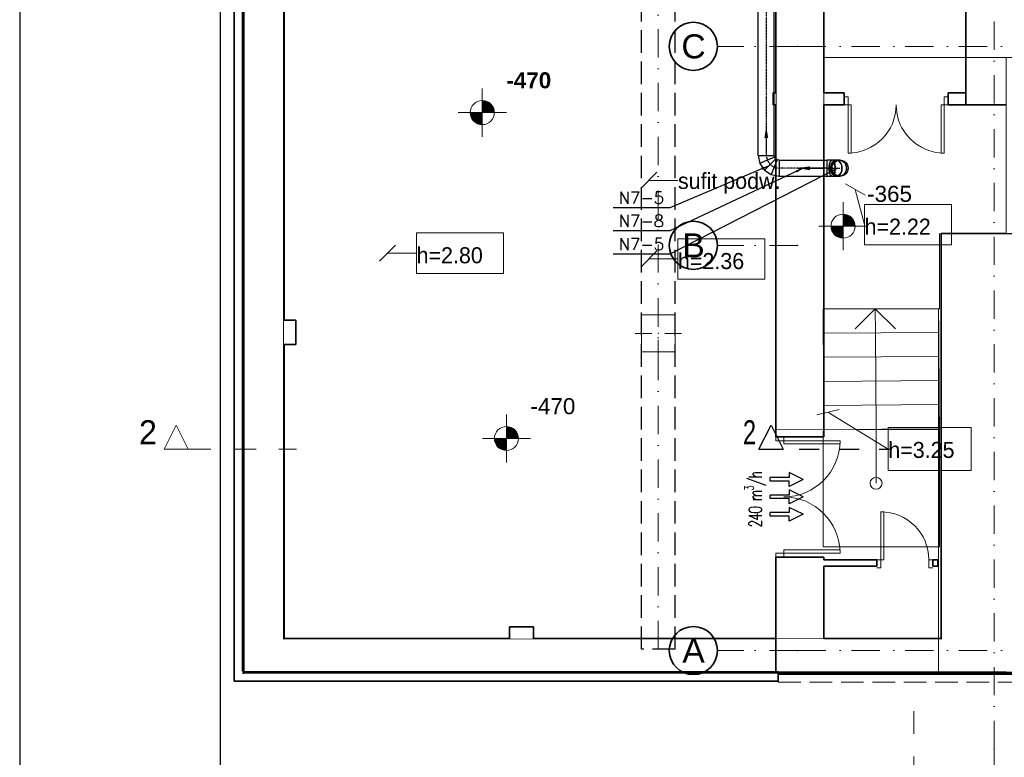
# Model space of a CAD drawing. Header units: millimetres. Extents: x -8078 to 241103, y -4319 to 602442.
# Tile 72 of 148: x 70876 to 83149, y 245751 to 254943. Entities that reach past the tile are written whole.
import ezdxf

# ---------------------------------------------------------------- set-up
doc = ezdxf.new("R2010")
doc.units = ezdxf.units.MM
doc.header["$MEASUREMENT"] = 0
for name, pattern in [('DASHDOT', [1, 0.5, -0.25, 0, -0.25]), ('Dashed2cust', [50, 25, -25]), ('Krawędzie ukryte', [3.912222, 2.822222, -1.09]), ('Kropki i Kreski', [6.702778, 3.527778, -1.763889, 0, -1.411111]), ('Przerywana', [5.644444, 2.822222, -2.822222])]:
    doc.linetypes.add(name, pattern=pattern)
for name, color, linetype in [('#IS_wentylacja_opisy_bud', 7, 'Continuous'), ('#nawietrzaki', 5, 'Continuous'), ('#podkład', 252, 'Continuous'), ('- A - ocieplenie', 7, 'Continuous'), ('_TABELA', 7, 'Continuous'), ('Drzwi Archicad', 7, 'Continuous'), ('FLUID-N7', 7, 'Continuous'), ('FLUID-N7-150-ARRDU', 7, 'Continuous'), ('FLUID-N7-150-NUM', 7, 'Continuous'), ('FLUID-N7-SYM', 7, 'Continuous'), ('Konstrukcja - Belki', 7, 'Continuous'), ('Konstrukcja - Siatka mod', 7, 'Continuous'), ('Konstrukcja - Stropy', 7, 'Continuous'), ('Konstrukcja - Słupy', 7, 'Continuous'), ('Konstrukcja - Ściany działowe', 7, 'Continuous'), ('Konstrukcja - Ściany nośne wew..P', 7, 'Continuous'), ('Konstrukcja - Ściany zewnętrzne', 7, 'Continuous'), ('Opisy - Etykiety', 7, 'Continuous'), ('Wykończenie - Podłogi', 7, 'Continuous'), ('Wymiarowanie - Poziomy', 7, 'Continuous'), ('Znaczniki - Przekroje', 7, 'Continuous')]:
    doc.layers.add(name, color=color, linetype=linetype)
doc.styles.add('FDBES', font='simplex.shx')
doc.styles.add('STYL_AUTOMATYCZNY_1', font='arial.ttf')
doc.styles.add('STYL_AUTOMATYCZNY_3', font='txt')
doc.styles.add('STYL_AUTOMATYCZNY_4', font='arial.ttf')
doc.styles.add('STYL_AUTOMATYCZNY_5', font='arial.ttf')
doc.styles.add('STYL_AUTOMATYCZNY_6', font='txt')
doc.dimstyles.new('FDBES', dxfattribs={"dimscale": 50, "dimtxt": 4, "dimasz": 2.5, "dimexe": 0.8, "dimexo": 2, "dimgap": 1, "dimtad": 1, "dimdsep": 46, "dimtxsty": 'FDBES', "dimcen": 2.5, "dimclrd": 4, "dimclre": 5, "dimadec": 0, "dimazin": 0, "dimtfac": 1, "dimtmove": 0, "dimatfit": 3, "dimfxl": 1, "dimarcsym": 0})

# ---------------------------------------------------------------- blocks, each defined once
blk = doc.blocks.new('dtrrtert')
at = {"color": 7}
for p, q in [((-495309391, -636075571), (-495309391, -636075334)), ((-495309346, -636075334), (-495309391, -636075334)), ((-495309346, -636075571), (-495309346, -636075334)), ((-495309174, -636075571), (-495309174, -636075334)), ((-495309129, -636075334), (-495309174, -636075334)), ((-495309129, -636075571), (-495309129, -636075334)), ((-495308956, -636075571), (-495308956, -636075334)), ((-495308911, -636075334), (-495308956, -636075334)), ((-495308911, -636075571), (-495308911, -636075334)), ((-495309369, -636075742), (-495309455, -636075571)), ((-495309455, -636075571), (-495309391, -636075571)), ((-495309369, -636075742), (-495309282, -636075571)), ((-495309282, -636075571), (-495309346, -636075571)), ((-495309151, -636075742), (-495309238, -636075571)), ((-495309238, -636075571), (-495309174, -636075571)), ((-495309151, -636075742), (-495309065, -636075571)), ((-495309065, -636075571), (-495309129, -636075571)), ((-495308934, -636075742), (-495309020, -636075571)), ((-495309020, -636075571), (-495308956, -636075571)), ((-495308934, -636075742), (-495308847, -636075571)), ((-495308847, -636075571), (-495308911, -636075571))]:
    blk.add_line(p, q, dxfattribs=at)
blk = doc.blocks.new('SDFGHB')
at = {"layer": 'Wymiarowanie - Poziomy', "linetype": 'Continuous', "lineweight": 13}
for points in [[(16249, 465464), (16399, 465464), (16388, 465521), (16355, 465570), (16307, 465602), (16249, 465614)], [(16249, 465464), (16099, 465464), (16111, 465406), (16143, 465358), (16192, 465325), (16249, 465314)], [(20746, 464049), (20896, 464049), (20884, 464106), (20852, 464155), (20803, 464187), (20746, 464199)], [(20746, 464049), (20596, 464049), (20607, 463991), (20640, 463943), (20688, 463910), (20746, 463899)], [(16550, 461403), (16700, 461403), (16688, 461460), (16656, 461509), (16607, 461541), (16550, 461553)], [(16550, 461403), (16400, 461403), (16411, 461345), (16444, 461297), (16492, 461264), (16550, 461253)]]:
    blk.add_hatch(color=252, dxfattribs=at).paths.add_polyline_path(points)
at = {"layer": '- A - ocieplenie', "color": 252, "linetype": 'Continuous', "lineweight": 35, "ltscale": 100}
blk.add_line((13278, 458478), (13278, 458498), dxfattribs=at)
blk.add_line((13278, 458478), (13278, 458498), dxfattribs=at)
at = {"layer": '- A - ocieplenie', "color": 252, "linetype": 'Continuous', "lineweight": 35, "ltscale": 100, "flags": 128}
for points in [[(13158, 471311), (13158, 458498)], [(13258, 471311), (13258, 458498)], [(13278, 458498), (13278, 471311)], [(13278, 458498), (13278, 471311)], [(13158, 458378), (13158, 458498)], [(13258, 458478), (13278, 458478)], [(19938, 458497), (13278, 458498)], [(19938, 458497), (19938, 458377)], [(29273, 458486), (19938, 458486)], [(19938, 458466), (29273, 458466)], [(13158, 458378), (19938, 458377)]]:
    blk.add_lwpolyline(points, dxfattribs=at)
at = {"layer": '- A - ocieplenie', "color": 252, "linetype": 'Continuous', "lineweight": 20, "ltscale": 100, "flags": 128}
for points in [[(19938, 458497), (13278, 458498)], [(13278, 458478), (19938, 458477)], [(19938, 458497), (19938, 458477)]]:
    blk.add_lwpolyline(points, dxfattribs=at)
at = {"layer": '- A - ocieplenie', "color": 252, "linetype": 'Krawędzie ukryte', "lineweight": 20, "ltscale": 100, "flags": 128}
for points in [[(29273, 458486), (19938, 458486)], [(19938, 458466), (19938, 458366)], [(19938, 458366), (29273, 458366)]]:
    blk.add_lwpolyline(points, dxfattribs=at)
at = {"color": 252, "linetype": 'Continuous', "lineweight": 18, "ltscale": 100}
for p, q in [((21937, 463025), (20497, 463015)), ((20497, 463015), (20499, 462715)), ((20899, 462768), (21147, 463020)), ((21149, 462720), (21147, 463020)), ((21147, 463020), (21399, 462771)), ((21939, 462725), (21937, 463025)), ((21939, 462725), (20499, 462715)), ((20499, 462715), (21939, 462725)), ((20499, 462715), (20501, 462415)), ((21157, 461520), (21149, 462720)), ((21941, 462425), (21939, 462725)), ((21941, 462425), (20501, 462415)), ((20501, 462415), (21941, 462425)), ((20501, 462415), (20503, 462115)), ((21943, 462125), (21941, 462425)), ((21943, 462125), (20503, 462115)), ((20503, 462115), (21943, 462125)), ((20503, 462115), (20505, 461815)), ((21945, 461825), (21943, 462125)), ((21945, 461825), (20505, 461815)), ((20505, 461815), (21945, 461825)), ((20505, 461815), (20507, 461515)), ((21947, 461525), (21945, 461825)), ((20497, 461495), (20497, 460055)), ((20507, 461495), (20497, 461495)), ((21947, 461525), (20507, 461515)), ((20507, 461515), (21947, 461525)), ((20507, 461515), (20507, 461495)), ((21157, 461518), (21157, 461520)), ((21157, 460845), (21157, 461518)), ((21947, 461520), (21947, 461525)), ((21947, 460055), (21947, 461520)), ((20497, 460055), (21947, 460055))]:
    blk.add_line(p, q, dxfattribs=at)
for start, end in [(0, 180), (180, 0)]:
    blk.add_arc((21157, 460845), 75, start, end, dxfattribs=at)
at = {"layer": 'Drzwi Archicad', "color": 252, "linetype": 'Continuous', "lineweight": 13, "ltscale": 100}
for p, q in [((20758, 465660), (20808, 465660)), ((20808, 465660), (20808, 465560)), ((22058, 465660), (22008, 465660)), ((22008, 465660), (22008, 465560)), ((20758, 465560), (20808, 465560)), ((20808, 465560), (20808, 464960)), ((20848, 465560), (20808, 465560)), ((20848, 464960), (20848, 465560)), ((21968, 464960), (21968, 465560)), ((21968, 465560), (22008, 465560)), ((22058, 465560), (22008, 465560)), ((22008, 465560), (22008, 464960)), ((20808, 464960), (20848, 464960)), ((22008, 464960), (21968, 464960)), ((19908, 461425), (19908, 461375)), ((19908, 461375), (20008, 461375)), ((20008, 461425), (20008, 461375)), ((20008, 461375), (20708, 461375)), ((20008, 461335), (20008, 461375)), ((20708, 461375), (20708, 461335)), ((20708, 461335), (20008, 461335)), ((21215, 459890), (21215, 460490)), ((21215, 460490), (21255, 460490)), ((21255, 460490), (21255, 459890)), ((20708, 460015), (20008, 460015)), ((20008, 460015), (20008, 459975)), ((20708, 459975), (20708, 460015)), ((19908, 459925), (19908, 459975)), ((19908, 459975), (20008, 459975)), ((20008, 459925), (20008, 459975)), ((20008, 459975), (20708, 459975)), ((21165, 459890), (21215, 459890)), ((21215, 459790), (21215, 459890)), ((21255, 459890), (21215, 459890)), ((21865, 459890), (21815, 459890)), ((21815, 459790), (21815, 459890)), ((21165, 459790), (21215, 459790)), ((21865, 459790), (21815, 459790))]:
    blk.add_line(p, q, dxfattribs=at)
at = {"layer": 'Drzwi Archicad', "color": 252, "linetype": 'Continuous', "lineweight": 35, "ltscale": 100}
for p, q in [((22778, 465560), (22218, 465560)), ((22778, 463958), (22218, 463958))]:
    blk.add_line(p, q, dxfattribs=at)
at = {"layer": 'Drzwi Archicad', "color": 252, "linetype": 'Continuous', "lineweight": 13, "ltscale": 100}
for centre, radius, start, end in [((20808, 465560), 600, 270, 0), ((22008, 465560), 600, 180, 270), ((20008, 461375), 700, 270, 0), ((20008, 459975), 700, 0, 90), ((21215, 459890), 600, 0, 90)]:
    blk.add_arc(centre, radius, start, end, dxfattribs=at)
at = {"layer": 'Konstrukcja - Belki', "color": 252, "linetype": 'Krawędzie ukryte', "lineweight": 25, "ltscale": 100}
for p, q in [((18233, 458777), (18233, 470890)), ((18653, 458777), (18653, 470890)), ((18653, 458777), (18233, 458777))]:
    blk.add_line(p, q, dxfattribs=at)
at = {"layer": 'Konstrukcja - Belki', "color": 252, "linetype": 'Kropki i Kreski', "lineweight": 13, "ltscale": 100}
blk.add_line((18443, 458777), (18443, 470890), dxfattribs=at)
at = {"layer": 'Konstrukcja - Siatka mod', "color": 252, "linetype": 'Kropki i Kreski', "lineweight": 13, "ltscale": 100}
for p, q in [((22628, 457532), (22628, 474496)), ((20180, 466290), (19180, 466290)), ((20180, 466290), (49625, 466290)), ((20180, 463810), (19180, 463810)), ((20180, 458760), (19180, 458760)), ((20180, 458760), (49625, 458760)), ((22628, 457532), (22628, 456532))]:
    blk.add_line(p, q, dxfattribs=at)
at = {"layer": 'Konstrukcja - Siatka mod', "color": 252, "linetype": 'Continuous', "lineweight": 35, "ltscale": 100}
for centre in [(18880, 466290), (18880, 463810), (18880, 458760)]:
    blk.add_circle(centre, 300, dxfattribs=at)
at = {"layer": 'Konstrukcja - Siatka mod', "color": 252, "linetype": 'Kropki i Kreski', "lineweight": 13, "ltscale": 100}
for p in [(20180, 466290), (20180, 466290), (20180, 463810), (20180, 463810), (20180, 458760), (20180, 458760), (22628, 457532), (22628, 457532)]:
    blk.add_point(p, dxfattribs=at)
at = {"layer": 'Konstrukcja - Stropy', "color": 252, "linetype": 'Continuous', "lineweight": 13, "ltscale": 100, "flags": 128}
for points in [[(40678, 471821), (20508, 471821), (20508, 466152), (22778, 466152), (22778, 463959), (31598, 463959), (31598, 466140), (40678, 466140)], [(20508, 471310), (13278, 471310), (13278, 458486), (20086, 458493), (20086, 458492), (21937, 458486), (21937, 463025), (20508, 463015)], [(20508, 471310), (13278, 471310), (13278, 458486), (20086, 458493), (20086, 458492), (21937, 458486), (21937, 463025), (20508, 463015)], [(20508, 463018), (21948, 463018), (21948, 463954), (24714, 463954), (24714, 465710), (23678, 465710), (23678, 466152), (20508, 466152)], [(20508, 463018), (21948, 463018), (21948, 463954), (24714, 463954), (24714, 465710), (23678, 465710), (23678, 466152), (20508, 466152)]]:
    blk.add_lwpolyline(points, close=True, dxfattribs=at)
at = {"layer": 'Konstrukcja - Słupy', "color": 252, "linetype": 'Continuous', "lineweight": 13, "ltscale": 100}
for p, q in [((18443, 462793), (18443, 463023)), ((18363, 462713), (18153, 462713)), ((18523, 462713), (18733, 462713)), ((18443, 462633), (18443, 462403))]:
    blk.add_line(p, q, dxfattribs=at)
at = {"layer": 'Konstrukcja - Słupy', "color": 252, "linetype": 'Continuous', "lineweight": 13, "ltscale": 100, "flags": 128}
blk.add_lwpolyline([(18233, 462483), (18653, 462483), (18653, 462943), (18233, 462943)], close=True, dxfattribs=at)
at = {"layer": 'Konstrukcja - Słupy', "color": 252, "linetype": 'Continuous', "lineweight": 13, "ltscale": 100}
blk.add_point((18443, 462713), dxfattribs=at)
at = {"layer": 'Konstrukcja - Ściany działowe', "color": 252, "linetype": 'Continuous', "lineweight": 35, "ltscale": 100}
for p, q in [((20758, 465560), (20758, 465710)), ((22058, 465560), (22058, 465710)), ((21165, 459810), (21165, 459890)), ((21865, 459810), (21865, 459890))]:
    blk.add_line(p, q, dxfattribs=at)
at = {"layer": 'Konstrukcja - Ściany działowe', "color": 252, "linetype": 'Continuous', "lineweight": 35, "ltscale": 100, "flags": 128}
for points in [[(19908, 465710), (19874, 465710)], [(19874, 465710), (19874, 465560)], [(20758, 465710), (20508, 465710)], [(22278, 465710), (22058, 465710)], [(22278, 465560), (22278, 465710)], [(19874, 465560), (19908, 465560)], [(20508, 465560), (20758, 465560)], [(22058, 465560), (22278, 465560)], [(21165, 459890), (20508, 459890)], [(21928, 459890), (21865, 459890)], [(21928, 459810), (21928, 459890)], [(20508, 459810), (21165, 459810)], [(21865, 459810), (21928, 459810)]]:
    blk.add_lwpolyline(points, dxfattribs=at)
at = {"layer": 'Konstrukcja - Ściany nośne wew..P', "color": 252, "linetype": 'Continuous', "lineweight": 35, "ltscale": 100}
for p, q in [((22278, 466452), (22278, 466152)), ((22778, 465560), (22218, 465560)), ((22778, 463958), (22218, 463958)), ((20508, 461425), (19908, 461425)), ((20508, 459925), (19908, 459925))]:
    blk.add_line(p, q, dxfattribs=at)
at = {"layer": 'Konstrukcja - Ściany nośne wew..P', "color": 252, "linetype": 'Continuous', "lineweight": 35, "ltscale": 100, "flags": 128}
for points in [[(20508, 466158), (20508, 471390)], [(19908, 470891), (19908, 466158)], [(22278, 468879), (22278, 465560)], [(19908, 466158), (19908, 465710)], [(20508, 465710), (20508, 466158)], [(19908, 465560), (19908, 465338)], [(20508, 465338), (20508, 465560)], [(19908, 465338), (19908, 461425)], [(20508, 461425), (20508, 465338)], [(21968, 463958), (21968, 458910)], [(22218, 463958), (21968, 463958)], [(13923, 462876), (13778, 462876)], [(13923, 462576), (13923, 462876)], [(13778, 462576), (13923, 462576)], [(19908, 459925), (19908, 458490)], [(20508, 459890), (20508, 459925)], [(20508, 458910), (20508, 459810)], [(16588, 459055), (16588, 458910)], [(16888, 459055), (16588, 459055)], [(16888, 458910), (16888, 459055)], [(21968, 458910), (20508, 458910)], [(19908, 458490), (20508, 458490)], [(20508, 458490), (21968, 458490)]]:
    blk.add_lwpolyline(points, dxfattribs=at)
at = {"layer": 'Konstrukcja - Ściany zewnętrzne', "color": 252, "linetype": 'Continuous', "lineweight": 35, "ltscale": 100, "flags": 128}
for points in [[(13278, 471311), (13278, 458490)], [(13778, 462876), (13778, 466806)], [(13778, 458910), (13778, 462576)], [(16588, 458910), (13778, 458910)], [(19908, 458910), (16888, 458910)], [(19908, 458910), (19908, 458490)], [(13278, 458490), (13778, 458490)], [(13778, 458490), (19908, 458490)], [(21968, 458490), (22778, 458490)]]:
    blk.add_lwpolyline(points, dxfattribs=at)
at = {"layer": 'Opisy - Etykiety', "color": 252, "linetype": 'Continuous', "lineweight": 13, "ltscale": 100}
for p, q in [((18424, 464720), (18224, 464520)), ((18324, 464620), (18688, 464620)), ((21021, 464435), (20776, 464578)), ((20898, 464506), (21014, 464068)), ((22096, 464321), (21014, 464321)), ((21014, 464321), (21014, 463815)), ((22096, 463815), (22096, 464321)), ((16512, 463966), (15430, 463966)), ((15430, 463966), (15430, 463460)), ((16512, 463460), (16512, 463966)), ((15166, 463813), (14966, 463613)), ((19770, 463893), (18688, 463893)), ((18688, 463893), (18688, 463387)), ((19770, 463387), (19770, 463893)), ((21014, 463815), (22096, 463815)), ((15066, 463713), (15430, 463713)), ((18424, 463740), (18224, 463540)), ((18324, 463640), (18688, 463640)), ((15430, 463460), (16512, 463460)), ((18688, 463387), (19770, 463387)), ((20696, 461763), (20421, 461697)), ((20558, 461730), (21310, 461271)), ((22342, 461539), (21310, 461539)), ((21310, 461539), (21310, 461003)), ((22342, 461003), (22342, 461539)), ((21310, 461003), (22342, 461003))]:
    blk.add_line(p, q, dxfattribs=at)
at = {"layer": 'Wykończenie - Podłogi', "color": 252, "linetype": 'Continuous', "lineweight": 13, "ltscale": 100, "flags": 128}
blk.add_lwpolyline([(13773, 470896), (13773, 458902), (20462, 458909), (21973, 458904), (21973, 461513), (19913, 461518), (19913, 470896)], close=True, dxfattribs=at)
at = {"layer": 'Wymiarowanie - Poziomy', "color": 252, "linetype": 'Continuous', "lineweight": 13, "ltscale": 100}
for p, q in [((16249, 465164), (16249, 465764)), ((15949, 465464), (16549, 465464)), ((20746, 463749), (20746, 464349)), ((20446, 464049), (21046, 464049)), ((16550, 461103), (16550, 461703)), ((16250, 461403), (16850, 461403))]:
    blk.add_line(p, q, dxfattribs=at)
for centre in [(16249, 465464), (20746, 464049), (16550, 461403)]:
    blk.add_circle(centre, 150, dxfattribs=at)
at = {"layer": 'Znaczniki - Przekroje', "color": 252, "linetype": 'Przerywana', "lineweight": 13, "ltscale": 100}
for p, q in [((12583, 461271), (13933, 461271)), ((21629, 458003), (21629, 456653))]:
    blk.add_line(p, q, dxfattribs=at)
at = {"layer": 'Znaczniki - Przekroje', "color": 252, "linetype": 'Continuous', "lineweight": 13, "ltscale": 100, "flags": 128}
blk.add_lwpolyline([(12283, 461271), (12583, 461271), (12433, 461571)], close=True, dxfattribs=at)
at = {"layer": 'Konstrukcja - Siatka mod', "color": 252, "linetype": 'Continuous', "lineweight": 13, "char_height": 300, "attachment_point": 1, "style": 'STYL_AUTOMATYCZNY_1'}
for s, insert in [('\\A1;{\\pql;\\pt0;\\fArial|b0|i0|c238|p0;\\W1.000000;C}', (18731, 466440)), ('\\A1;{\\pql;\\pt0;\\fArial|b0|i0|c238|p0;\\W1.000000;B}', (18743, 463960)), ('\\A1;{\\pql;\\pt0;\\fArial|b0|i0|c238|p0;\\W1.000000;A}', (18743, 458910))]:
    blk.add_mtext(s, dxfattribs=dict(at, insert=insert))
at = {"layer": 'Opisy - Etykiety', "color": 252, "linetype": 'Continuous', "lineweight": 20, "insert": (18688, 464583), "char_height": 200, "attachment_point": 4, "style": 'STYL_AUTOMATYCZNY_6'}
blk.add_mtext('\\A1;{\\pql;\\fGeneva CE|b0|i0|c0|p0;\\W1.000000;sufit podw.}', dxfattribs=at)
at = {"layer": 'Opisy - Etykiety', "color": 252, "linetype": 'Continuous', "lineweight": 13, "attachment_point": 4, "style": 'STYL_AUTOMATYCZNY_5'}
for s, insert, char_height in [('\\A1;{\\pql;\\fGeneva|b0|i0|c0|p0;\\W1.000000;h=\\fGeneva CE|b0|i0|c0|p0;\\H0.999967x;\\W1.000000;2.22}', (21014, 464043), 200.01), ('\\A1;{\\pql;\\fGeneva|b0|i0|c0|p0;\\W1.000000;h=\\fGeneva CE|b0|i0|c0|p0;\\H0.999967x;\\W1.000000;2.80}', (15430, 463685), 200.01), ('\\A1;{\\pql;\\fGeneva|b0|i0|c0|p0;\\W1.000000;h=\\fGeneva CE|b0|i0|c0|p0;\\H0.999967x;\\W1.000000;2.36}', (18688, 463613), 200.01), ('\\A1;{\\pql;\\fGeneva|b0|i0|c0|p0;\\W1.000000;h=\\fGeneva CE|b0|i0|c0|p0;\\W1.000000;3\\fGeneva CE|b0|i0|c0|p0;\\W1.000000;.2\\fGeneva CE|b0|i0|c0|p0;\\W1.000000;5}', (21310, 461259), 200)]:
    blk.add_mtext(s, dxfattribs=dict(at, insert=insert, char_height=char_height))
at = {"layer": 'Wymiarowanie - Poziomy', "color": 252, "linetype": 'Continuous', "lineweight": 13, "char_height": 200, "width": 548.97, "attachment_point": 7}
for s, insert, style in [('\\A1;{\\pql;\\fArial|b1|i0|c238|p0;\\W1.000000;-470}', (16549, 465764), 'STYL_AUTOMATYCZNY_3'), ('\\A1;{\\pql;\\fArial|b0|i0|c238|p0;\\W1.000000;-365}', (21046, 464349), 'STYL_AUTOMATYCZNY_4'), ('\\A1;{\\pql;\\fArial|b0|i0|c238|p0;\\W1.000000;-470}', (16850, 461703), 'STYL_AUTOMATYCZNY_4')]:
    blk.add_mtext(s, dxfattribs=dict(at, insert=insert, style=style))
at = {"layer": 'Znaczniki - Przekroje', "color": 252, "linetype": 'Continuous', "lineweight": 13, "insert": (12193, 461331), "char_height": 300, "attachment_point": 9, "style": 'STYL_AUTOMATYCZNY_6'}
blk.add_mtext('\\A1;{\\pqr;\\pt0;\\fGeneva CE|b0|i0|c0|p0;\\W1.000000;2}', dxfattribs=at)
blk = doc.blocks.new('*U56350')
at = {"color": 0, "linetype": 'ByBlock', "lineweight": -2}
for p, q in [((0, 30, 100), (0, 18, 100)), ((0, 18, -100), (0, 30, -100)), ((0, 18, 100), (0, -17, 100)), ((0, -17, -100), (0, 18, -100)), ((0, -17, 100), (0, -69, 100)), ((0, -69, -100), (0, -17, -100)), ((0, -69, 100), (0, -130, 100)), ((0, -130, -100), (0, -69, -100))]:
    blk.add_line(p, q, dxfattribs=at)
at = {"color": 14, "linetype": 'Continuous', "lineweight": -2}
for p, q in [((0, -130, -98), (0, -130, 98)), ((0, -130, -100), (0, -130, -98)), ((0, -130, 98), (0, -130, 100))]:
    blk.add_line(p, q, dxfattribs=at)
at = {"color": 14, "linetype": 'Continuous', "lineweight": -2, "extrusion": (-1, 1.11022e-16, 1.60812e-16)}
for major_axis in [(0, 0, 100), (0, 0, -100)]:
    blk.add_ellipse((0, 30), major_axis=major_axis, ratio=1, start_param=0, end_param=3.141593, dxfattribs=at)
at = {"color": 3, "linetype": 'Continuous', "lineweight": -3, "extrusion": (-1, -6.12323e-17, 1.60812e-16)}
for centre, major_axis, ratio, start_param, end_param in [((0, 18), (0, 0, 100), 0.92388, 0.063268, 1.570796), ((0, 18), (0, 0, -100), 0.92388, 4.712389, 6.219917), ((0, -17), (0, 0, 100), 0.707107, 0.278087, 1.570796), ((0, -17), (0, 0, -100), 0.707107, 4.712389, 6.005098), ((0, 18), (0, 0, -100), 0.92388, 0, 3.141593), ((0, -17), (0, 0, -100), 0.707107, 0, 3.141593), ((0, -69), (0, 0, 100), 0.382683, 1.570796, 2.345912), ((0, -69), (0, 0, 100), 0.382683, 0.795681, 1.570796), ((0, -69), (0, 0, -100), 0.382683, 0, 3.141593)]:
    blk.add_ellipse(centre, major_axis=major_axis, ratio=ratio, start_param=start_param, end_param=end_param, dxfattribs=at)
at = {"color": 3, "linetype": 'Continuous', "lineweight": -3, "extrusion": (1, 6.12323e-17, -1.60812e-16)}
for centre, major_axis, ratio, start_param, end_param in [((0, 18), (0, 0, -100), 0.92388, 0.063268, 1.570796), ((0, 18), (0, 0, -100), 0.92388, 1.570796, 3.078325), ((0, -17), (0, 0, 100), 0.707107, 4.712389, 6.005098), ((0, -17), (0, 0, -100), 0.707107, 0.278087, 1.570796), ((0, 18), (0, 0, 100), 0.92388, 0, 3.141593), ((0, -17), (0, 0, 100), 0.707107, 0, 3.141593), ((0, -69), (0, 0, 100), 0.382683, 4.712389, 5.487504), ((0, -69), (0, 0, -100), 0.382683, 0.795681, 1.570796), ((0, -69), (0, 0, 100), 0.382683, 0, 3.141593)]:
    blk.add_ellipse(centre, major_axis=major_axis, ratio=ratio, start_param=start_param, end_param=end_param, dxfattribs=at)
at = {"layer": 'FLUID-N7-SYM', "color": 2, "linetype": 'DASHDOT', "lineweight": -3}
for p, q in [((0, 18), (0, 30)), ((0, -17), (0, 18)), ((0, -69), (0, -17)), ((0, -130), (0, -69))]:
    blk.add_line(p, q, dxfattribs=at)
blk = doc.blocks.new('*U56340')
at = {"color": 14, "linetype": 'Continuous', "lineweight": -2}
for p, q in [((-300, 98), (-300, 100)), ((-300, 0), (-300, 98)), ((-300, -98), (-300, 0)), ((300, 100), (300, 98)), ((300, 98), (300, 0)), ((300, 0), (300, -98)), ((-300, -100), (-300, -98)), ((300, -98), (300, -100))]:
    blk.add_line(p, q, dxfattribs=at)
at = {"color": 0, "linetype": 'ByBlock', "lineweight": -2}
for p, q in [((300, 100), (-300, 100)), ((300, -100), (-300, -100))]:
    blk.add_line(p, q, dxfattribs=at)
at = {"layer": 'FLUID-N7-SYM', "color": 2, "linetype": 'DASHDOT', "lineweight": -3}
blk.add_line((-300, 0), (300, 0), dxfattribs=at)
blk = doc.blocks.new('*U56354')
at = {"color": 0, "linetype": 'ByBlock', "lineweight": -2}
for p, q in [((31, 110), (130, 130)), ((-110, -31), (-54, 54)), ((-54, 54), (31, 110)), ((-130, -130), (-110, -31)), ((75, -107), (70, -130)), ((88, -88), (75, -107)), ((107, -75), (88, -88)), ((130, -70), (107, -75))]:
    blk.add_line(p, q, dxfattribs=at)
at = {"color": 14, "linetype": 'Continuous', "lineweight": -2}
for p, q in [((130, 128), (130, 130)), ((130, 30), (130, 128)), ((130, -68), (130, 30)), ((130, -70), (130, -68)), ((-130, -130), (-128, -130)), ((-128, -130), (-30, -130)), ((-30, -130), (68, -130)), ((68, -130), (70, -130))]:
    blk.add_line(p, q, dxfattribs=at)
at = {"color": 3, "linetype": 'Continuous', "lineweight": -3}
for p, q in [((17, -17), (-54, 54)), ((69, 18), (31, 110)), ((107, -75), (69, 18)), ((-18, -69), (-110, -31)), ((75, -107), (-18, -69)), ((88, -88), (17, -17))]:
    blk.add_line(p, q, dxfattribs=at)
at = {"layer": 'FLUID-N7-SYM', "color": 2, "linetype": 'DASHDOT', "lineweight": -3}
for p, q in [((17, -17), (69, 18)), ((69, 18), (130, 30)), ((-30, -130), (-18, -69)), ((-18, -69), (17, -17))]:
    blk.add_line(p, q, dxfattribs=at)
blk = doc.blocks.new('*U56346')
at = {"color": 14, "linetype": 'Continuous', "lineweight": -2}
for p, q in [((-2820, 100), (-2820, 98)), ((-2820, 98), (-2820, 0)), ((-2820, 0), (-2820, -98)), ((2820, 98), (2820, 100)), ((2820, 0), (2820, 98)), ((2820, -98), (2820, 0)), ((-2820, -98), (-2820, -100)), ((2820, -100), (2820, -98))]:
    blk.add_line(p, q, dxfattribs=at)
at = {"color": 0, "linetype": 'ByBlock', "lineweight": -2}
for p, q in [((2820, 100), (-2820, 100)), ((2820, -100), (-2820, -100))]:
    blk.add_line(p, q, dxfattribs=at)
at = {"layer": 'FLUID-N7-SYM', "color": 2, "linetype": 'DASHDOT', "lineweight": -3}
blk.add_line((-2820, 0), (2820, 0), dxfattribs=at)
blk = doc.blocks.new('*U56291')
at = {"color": 5, "lineweight": -2}
blk.add_leader([(-315, 0), (0, 0)], dimstyle='FDBES', override={"dimscale": 60, "dimclrd": 5}, dxfattribs=at)
blk = doc.blocks.new('*U56299')
at = {"color": 5, "lineweight": -2}
blk.add_leader([(-315, 0), (0, 0)], dimstyle='FDBES', override={"dimscale": 60, "dimclrd": 5}, dxfattribs=at)
blk = doc.blocks.new('*U56316')
at = {"color": 0, "lineweight": -2}
blk.add_line((-1234, -522), (-1940, -522), dxfattribs=at)
at = {"color": 0, "lineweight": -2, "insert": (-1587, -522), "char_height": 150, "attachment_point": 5, "style": 'FDBES'}
blk.add_mtext('N7-5\\P ', dxfattribs=at)
at = {"color": 0, "lineweight": -2}
blk.add_leader([(0, 0), (-1234, -522)], dimstyle='FDBES', override={"dimscale": 37.5, "dimclrd": 0, "dimclre": 0}, dxfattribs=at)
blk = doc.blocks.new('*U56317')
at = {"color": 0, "lineweight": -2}
blk.add_line((-1664, -782), (-2370, -782), dxfattribs=at)
at = {"color": 0, "lineweight": -2, "insert": (-2017, -782), "char_height": 150, "attachment_point": 5, "style": 'FDBES'}
blk.add_mtext('N7-8\\P ', dxfattribs=at)
at = {"color": 0, "lineweight": -2}
blk.add_leader([(0, 0), (-1664, -782)], dimstyle='FDBES', override={"dimscale": 37.5, "dimclrd": 0, "dimclre": 0}, dxfattribs=at)
blk = doc.blocks.new('*U56318')
at = {"color": 0, "lineweight": -2}
blk.add_line((-2094, -1072), (-2800, -1072), dxfattribs=at)
at = {"color": 0, "lineweight": -2, "insert": (-2447, -1072), "char_height": 150, "attachment_point": 5, "style": 'FDBES'}
blk.add_mtext('N7-5\\P ', dxfattribs=at)
at = {"color": 0, "lineweight": -2}
blk.add_leader([(0, 0), (-2094, -1072)], dimstyle='FDBES', override={"dimscale": 37.5, "dimclrd": 0, "dimclre": 0}, dxfattribs=at)

msp = doc.modelspace()

# ---------------------------------------------------------------- linework, layer by layer
at = {"color": 7, "lineweight": -2}
for points in [[(80091, 249592), (80241, 249892), (80391, 249592)], [(80091, 249592), (80391, 249592)]]:
    msp.add_lwpolyline(points, dxfattribs=at)
at = {"color": 7, "linetype": 'Dashed2cust', "lineweight": -2, "ltscale": 10}
msp.add_lwpolyline([(80091, 249592), (81741, 249592)], dxfattribs=at)
at = {"layer": '_TABELA', "color": 7}
msp.add_lwpolyline([(70876, 264981), (112876, 264981), (70876, 264981), (70876, 235281), (112876, 235281), (112876, 264981)], dxfattribs=at)
msp.add_lwpolyline([(112276, 264371), (73376, 264371), (73376, 235891), (112276, 235891)], close=True, dxfattribs=at)

# ---------------------------------------------------------------- block references
at = {"layer": '#IS_wentylacja_opisy_bud', "color": 7, "transparency": 33554636, "xscale": -1, "rotation": 89.99999998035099}
msp.add_blockref('dtrrtert', (-635995102, -495060154), dxfattribs=at)
at = {"layer": '#podkład'}
msp.add_blockref('SDFGHB', (60393, -211679), dxfattribs=at)
at = {"layer": 'FLUID-N7', "color": 1, "linetype": 'Continuous', "lineweight": -2, "rotation": 270}
msp.add_blockref('*U56346', (80182, 256072, -2080), dxfattribs=at)
at = {"layer": 'FLUID-N7', "color": 1, "linetype": 'Continuous', "lineweight": -2, "extrusion": (0, -1.22465e-16, -1), "rotation": 180}
msp.add_blockref('*U56354', (-80212, 253122, 2080), dxfattribs=at)
at = {"layer": 'FLUID-N7', "color": 1, "linetype": 'Continuous', "lineweight": -2, "extrusion": (-1.22465e-16, 0, -1)}
msp.add_blockref('*U56340', (-80642, 253092, 2080), dxfattribs=at)
at = {"layer": 'FLUID-N7', "color": 1, "linetype": 'Continuous', "lineweight": -2, "extrusion": (-3.06162e-16, 1, -1.60812e-16), "rotation": 90}
msp.add_blockref('*U56350', (-81072, -2050, 253092), dxfattribs=at)
at = {"layer": 'FLUID-N7-150-ARRDU', "color": 7, "lineweight": -2, "rotation": 270}
msp.add_blockref('*U56299', (80182, 253302, -2080), dxfattribs=at)
at = {"layer": 'FLUID-N7-150-ARRDU', "color": 7, "lineweight": -2}
msp.add_blockref('*U56291', (80892, 253092, -2080), dxfattribs=at)
at = {"layer": 'FLUID-N7-150-NUM', "linetype": 'ByBlock', "lineweight": -2}
for name, p in [('*U56316', (80212, 253122, -2080)), ('*U56317', (80642, 253092, -2080)), ('*U56318', (81072, 253092, -2050))]:
    msp.add_blockref(name, p, dxfattribs=at)

# ---------------------------------------------------------------- texts
at = {"layer": '#IS_wentylacja_opisy_bud', "color": 7, "lineweight": 35, "insert": (80044, 248963), "char_height": 160, "width": 2356.92, "attachment_point": 5, "rotation": 90}
msp.add_mtext('\\pxqct3;\\Fromans.shx;\\T0.9;\\W0.7;\\A1;240 m{\\H0.7x;\\S3^ ;}/h', dxfattribs=at)
at = {"layer": '#nawietrzaki', "color": 7, "lineweight": 35, "insert": (79965, 249802), "char_height": 300, "width": 7070.76, "attachment_point": 5, "rotation": 0}
msp.add_mtext('\\pxqct3;\\fArial|b0|i0;\\T0.9;\\W0.7;\\A1;2', dxfattribs=at)

doc.saveas('drawing.dxf')
